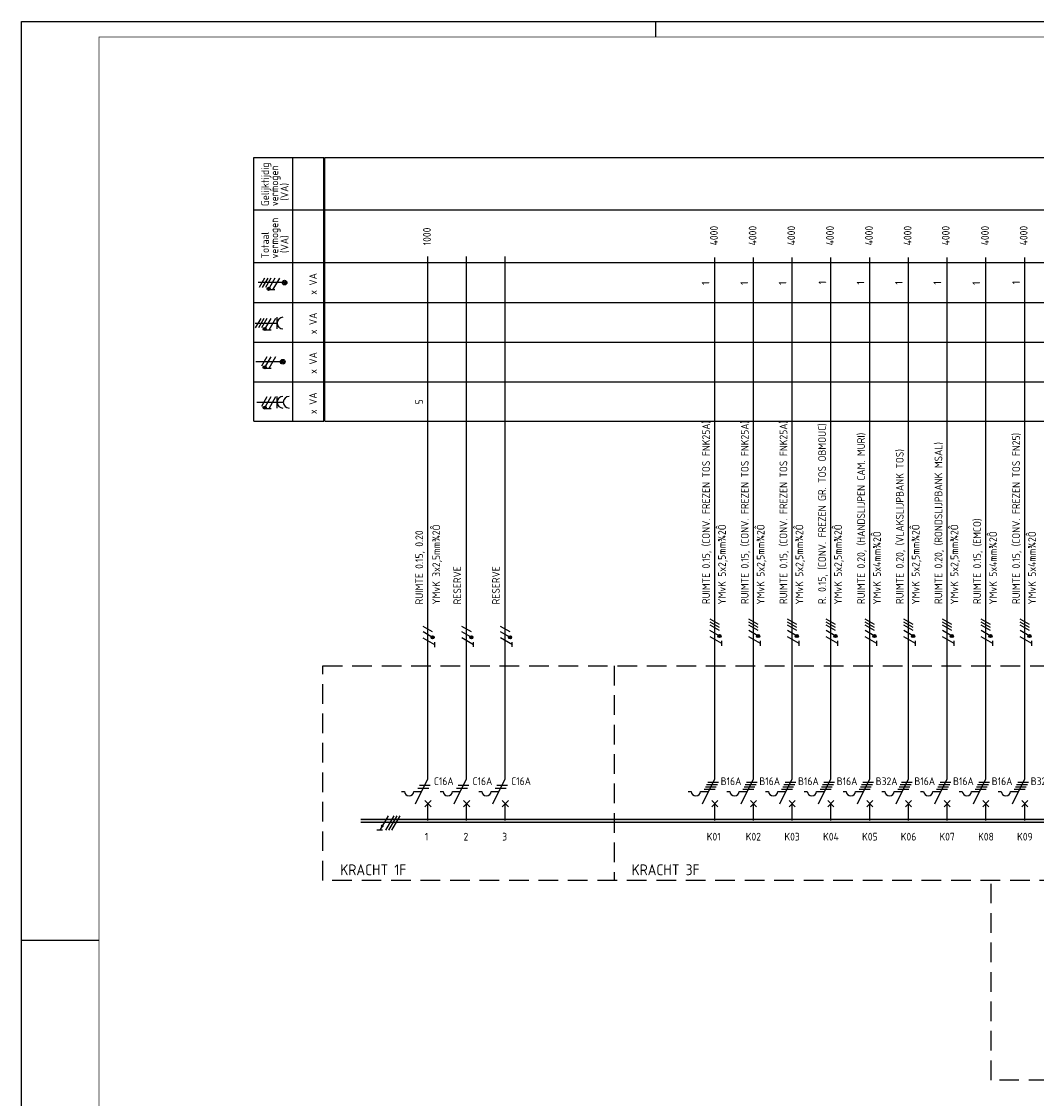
# Model space of a CAD drawing. Header units: millimetres. Extents: x 0 to 841, y 0 to 594.
# Tile 2 of 4: x 0 to 328, y 246 to 594. Entities that reach past the tile are written whole.
import ezdxf
from ezdxf.enums import TextEntityAlignment as Align

# ---------------------------------------------------------------- set-up
doc = ezdxf.new("R2010")
doc.units = ezdxf.units.MM
doc.linetypes.add('HIDDEN', pattern=[9.525, 6.35, -3.175])
doc.layers.get('0').update_dxf_attribs({"linetype": 'CONTINUOUS'})
for name, color, linetype in [('1', 7, 'CONTINUOUS'), ('40', 1, 'CONTINUOUS'), ('70', 1, 'CONTINUOUS'), ('71', 2, 'CONTINUOUS'), ('73', 4, 'CONTINUOUS'), ('EL$2B---_KADER', 4, 'CONTINUOUS'), ('LIJN018', 210, 'CONTINUOUS'), ('LIJN025', 10, 'CONTINUOUS'), ('LIJN035', 50, 'CONTINUOUS'), ('LIJN050', 90, 'CONTINUOUS'), ('TEKST25', 10, 'CONTINUOUS'), ('TEKST35', 50, 'CONTINUOUS'), ('TEKST50', 90, 'CONTINUOUS')]:
    doc.layers.add(name, color=color, linetype=linetype)
doc.styles.add('5_0', font='iso.shx')
doc.styles.add('ISO', font='ISO.SHX')
doc.styles.add('NEN', font='iso.shx')
doc.styles.add('ROMAND', font='romand')

# ---------------------------------------------------------------- blocks, each defined once
blk = doc.blocks.new('A1')
at = {"layer": 'LIJN025'}
for p, q in [((205, 589), (205, 594)), ((0, 297), (25, 297))]:
    blk.add_line(p, q, dxfattribs=at)
blk.add_lwpolyline([(0, 0), (0, 594), (841, 594), (841, 0)], close=True, dxfattribs=at)
at = {"layer": 'LIJN050', "const_width": 0.2}
blk.add_lwpolyline([(836, 5), (836, 589), (25, 589), (25, 5)], close=True, dxfattribs=at)
at = {"layer": 'TEKST25', "style": 'ROMAND', "width": 2.899115}
blk.add_attdef('STATUS', text='', height=2.5, dxfattribs=at).set_placement((795, 71.5), (834, 71.5), align=Align.FIT)
at = {"layer": 'TEKST25', "style": 'ISO'}
for tag, p in [('E', (796.25, 66)), ('NAAM-E', (807.75, 66)), ('DATUM-E', (826, 66)), ('D', (796.25, 61)), ('NAAM-D', (807.75, 61)), ('DATUM-D', (826, 61)), ('C', (796.25, 56)), ('NAAM-C', (807.75, 56)), ('DATUM-C', (826, 56)), ('B', (796.25, 51)), ('NAAM-B', (807.75, 51)), ('DATUM-B', (826, 51)), ('A', (796.25, 46)), ('NAAM-A', (807.75, 46)), ('DATUM-A', (826, 46))]:
    blk.add_attdef(tag, text='', height=2.5, dxfattribs=at).set_placement(p, align=Align.CENTER)
for tag, p in [('DATUM', (673.75, 36.25)), ('SCHAAL', (709, 36.25)), ('GETEKEND', (739.25, 36.25)), ('GECONTOL.', (774, 36.25)), ('FORMAAT', (804.25, 28.25))]:
    blk.add_attdef(tag, p, '', height=2.5, dxfattribs=at)
at = {"layer": 'TEKST35', "style": 'ISO'}
for tag, p in [('PROJECT', (675.5, 72.5)), ('PLAATS', (675.5, 63.5)), ('INSTALLATIE-REGEL1', (675.5, 52.5)), ('INSTALLATIE-REGEL2', (675.5, 43.5))]:
    blk.add_attdef(tag, p, '', height=4, dxfattribs=at)
blk.add_attdef('PROJ.NR.', text='', height=4, dxfattribs=at).set_placement((822, 23), align=Align.CENTER)
at = {"layer": 'TEKST50', "style": 'ISO'}
blk.add_attdef('FILE-NAAM', text='', height=5, dxfattribs=at).set_placement((814.5, 7.5), align=Align.CENTER)

msp = doc.modelspace()

# ---------------------------------------------------------------- linework, layer by layer
at = {"color": 10}
for p, q in [((118.47, 337.19), (115.77, 332.51)), ((120.35, 337.19), (117.64, 332.51)), ((121.29, 337.19), (118.58, 332.51)), ((121.29, 337.19), (118.58, 332.51)), ((122.22, 337.19), (119.52, 332.51)), ((116.7, 332.51), (114.83, 332.51))]:
    msp.add_line(p, q, dxfattribs=at)
msp.add_line((121.29, 337.19), (118.58, 332.51))
at = {"color": 10, "const_width": 0.469}
msp.add_lwpolyline([(116.78, 333.79, 1), (116.38, 334.03, 1)], format="xyb", close=True, dxfattribs=at)
at = {"layer": '1', "color": 1}
for p, q in [((78.57, 511.02), (76.82, 507.98)), ((79.57, 511.02), (77.82, 507.98)), ((80.57, 511.02), (78.82, 507.98)), ((81.82, 511.02), (80.1, 508.03)), ((83.32, 511.02), (81.14, 507.23)), ((77.3, 498.02), (75.55, 494.98)), ((78.3, 498.02), (76.55, 494.98)), ((79.3, 498.02), (77.55, 494.98)), ((80.55, 498.02), (78.83, 495.03)), ((82.05, 498.02), (79.87, 494.23)), ((79.3, 485.62), (77.55, 482.58)), ((80.55, 485.62), (78.83, 482.63)), ((82.05, 485.62), (79.87, 481.83)), ((79.3, 472.62), (77.55, 469.58)), ((80.55, 472.62), (78.83, 469.63)), ((82.05, 472.62), (79.87, 468.83)), ((225.56, 399.07), (222.53, 400.82)), ((238.06, 399.07), (235.03, 400.82)), ((250.56, 399.07), (247.53, 400.82)), ((263.06, 399.07), (260.03, 400.82)), ((275.66, 399.07), (272.63, 400.82)), ((288.16, 399.07), (285.13, 400.82)), ((300.66, 399.07), (297.63, 400.82)), ((313.16, 399.07), (310.13, 400.82)), ((325.76, 399.07), (322.73, 400.82)), ((132.87, 396.63), (129.83, 398.38)), ((145.37, 396.67), (142.33, 398.42)), ((157.87, 396.67), (154.83, 398.42)), ((225.48, 395.35), (222.5, 397.08)), ((225.56, 398.07), (222.53, 399.82)), ((225.56, 397.07), (222.53, 398.82)), ((237.98, 395.35), (235, 397.08)), ((238.06, 398.07), (235.03, 399.82)), ((238.06, 397.07), (235.03, 398.82)), ((250.48, 395.35), (247.5, 397.08)), ((250.56, 398.07), (247.53, 399.82)), ((250.56, 397.07), (247.53, 398.82)), ((262.98, 395.35), (260, 397.08)), ((263.06, 398.07), (260.03, 399.82)), ((263.06, 397.07), (260.03, 398.82)), ((275.58, 395.35), (272.6, 397.08)), ((275.66, 398.07), (272.63, 399.82)), ((275.66, 397.07), (272.63, 398.82)), ((288.08, 395.35), (285.1, 397.08)), ((288.16, 398.07), (285.13, 399.82)), ((288.16, 397.07), (285.13, 398.82)), ((300.58, 395.35), (297.6, 397.08)), ((300.66, 398.07), (297.63, 399.82)), ((300.66, 397.07), (297.63, 398.82)), ((313.08, 395.35), (310.1, 397.08)), ((313.16, 398.07), (310.13, 399.82)), ((313.16, 397.07), (310.13, 398.82)), ((325.68, 395.35), (322.7, 397.08)), ((325.76, 398.07), (322.73, 399.82)), ((325.76, 397.07), (322.73, 398.82)), ((132.79, 394.9), (129.8, 396.63)), ((133.62, 392.47), (129.83, 394.65)), ((145.29, 394.95), (142.3, 396.68)), ((146.12, 392.51), (142.33, 394.7)), ((157.79, 394.95), (154.8, 396.68)), ((158.62, 392.51), (154.83, 394.7)), ((226.31, 392.91), (222.52, 395.1)), ((238.81, 392.91), (235.02, 395.1)), ((251.31, 392.91), (247.52, 395.1)), ((263.81, 392.91), (260.02, 395.1)), ((276.41, 392.91), (272.62, 395.1)), ((288.91, 392.91), (285.12, 395.1)), ((301.41, 392.91), (297.62, 395.1)), ((313.91, 392.91), (310.12, 395.1)), ((326.51, 392.91), (322.72, 395.1))]:
    msp.add_line(p, q, dxfattribs=at)
at = {"layer": '1', "color": 2}
for p, q in [((127.33, 341.11), (131.35, 349.15)), ((139.83, 341.11), (143.85, 349.15)), ((152.33, 341.11), (156.35, 349.15)), ((220.03, 341.11), (224.05, 349.15)), ((232.53, 341.11), (236.55, 349.15)), ((245.03, 341.11), (249.05, 349.15)), ((257.53, 341.11), (261.55, 349.15)), ((270.13, 341.11), (274.15, 349.15)), ((282.63, 341.11), (286.65, 349.15)), ((295.13, 341.11), (299.15, 349.15)), ((307.63, 341.11), (311.65, 349.15)), ((320.23, 341.11), (324.25, 349.15)), ((122.75, 345.11), (123.75, 345.11)), ((126.75, 345.11), (129.33, 345.11)), ((135.25, 345.11), (136.25, 345.11)), ((139.25, 345.11), (141.83, 345.11)), ((147.75, 345.11), (148.75, 345.11)), ((151.75, 345.11), (154.33, 345.11)), ((215.45, 345.11), (216.45, 345.11)), ((219.45, 345.11), (222.03, 345.11)), ((227.95, 345.11), (228.95, 345.11)), ((231.95, 345.11), (234.53, 345.11)), ((240.45, 345.11), (241.45, 345.11)), ((244.45, 345.11), (247.03, 345.11)), ((252.95, 345.11), (253.95, 345.11)), ((256.95, 345.11), (259.53, 345.11)), ((265.55, 345.11), (266.55, 345.11)), ((269.55, 345.11), (272.13, 345.11)), ((278.05, 345.11), (279.05, 345.11)), ((282.05, 345.11), (284.63, 345.11)), ((290.55, 345.11), (291.55, 345.11)), ((294.55, 345.11), (297.13, 345.11)), ((303.05, 345.11), (304.05, 345.11)), ((307.05, 345.11), (309.63, 345.11)), ((315.65, 345.11), (316.65, 345.11)), ((319.65, 345.11), (322.23, 345.11))]:
    msp.add_line(p, q, dxfattribs=at)
at = {"layer": '1', "color": 1}
for centre in [(79.85, 507.59), (78.58, 494.59), (78.58, 482.19), (78.58, 469.19), (132.87, 394.88), (145.37, 394.92), (157.87, 394.92), (225.56, 395.32), (238.06, 395.32), (250.56, 395.32), (263.06, 395.32), (275.66, 395.32), (288.16, 395.32), (300.66, 395.32), (313.16, 395.32), (325.76, 395.32)]:
    msp.add_circle(centre, 0.5, dxfattribs=at)
at = {"layer": '1', "color": 2}
for centre in [(125.25, 345.11), (137.75, 345.11), (150.25, 345.11), (217.95, 345.11), (230.45, 345.11), (242.95, 345.11), (255.45, 345.11), (268.05, 345.11), (280.55, 345.11), (293.05, 345.11), (305.55, 345.11), (318.15, 345.11)]:
    msp.add_arc(centre, 1.5, 180, 0, dxfattribs=at)
at = {"layer": '70'}
for p, q in [((81.91, 507.23), (80.36, 507.23)), ((80.64, 494.23), (79.09, 494.23)), ((80.64, 481.83), (79.09, 481.83)), ((80.64, 468.83), (79.09, 468.83)), ((226.3, 392.2), (226.3, 393.75)), ((238.8, 392.2), (238.8, 393.75)), ((251.3, 392.2), (251.3, 393.75)), ((263.8, 392.2), (263.8, 393.75)), ((276.4, 392.2), (276.4, 393.75)), ((288.9, 392.2), (288.9, 393.75)), ((301.4, 392.2), (301.4, 393.75)), ((313.9, 392.2), (313.9, 393.75)), ((326.5, 392.2), (326.5, 393.75)), ((133.61, 391.75), (133.61, 393.31)), ((146.11, 391.8), (146.11, 393.35)), ((158.61, 391.8), (158.61, 393.35)), ((128.08, 346.11), (131.58, 346.11)), ((128.58, 347.11), (132.08, 347.11)), ((140.58, 346.11), (144.08, 346.11)), ((141.08, 347.11), (144.58, 347.11)), ((153.08, 346.11), (156.58, 346.11)), ((153.58, 347.11), (157.08, 347.11)), ((220.65, 345.86), (224.15, 345.86)), ((221.03, 346.61), (224.53, 346.61)), ((221.4, 347.36), (224.9, 347.36)), ((221.78, 348.11), (225.28, 348.11)), ((233.15, 345.86), (236.65, 345.86)), ((233.53, 346.61), (237.03, 346.61)), ((233.9, 347.36), (237.4, 347.36)), ((234.28, 348.11), (237.78, 348.11)), ((245.65, 345.86), (249.15, 345.86)), ((246.03, 346.61), (249.53, 346.61)), ((246.4, 347.36), (249.9, 347.36)), ((246.78, 348.11), (250.28, 348.11)), ((258.15, 345.86), (261.65, 345.86)), ((258.53, 346.61), (262.03, 346.61)), ((258.9, 347.36), (262.4, 347.36)), ((259.28, 348.11), (262.78, 348.11)), ((270.75, 345.86), (274.25, 345.86)), ((271.13, 346.61), (274.63, 346.61)), ((271.5, 347.36), (275, 347.36)), ((271.88, 348.11), (275.38, 348.11)), ((283.25, 345.86), (286.75, 345.86)), ((283.63, 346.61), (287.13, 346.61)), ((284, 347.36), (287.5, 347.36)), ((284.38, 348.11), (287.88, 348.11)), ((295.75, 345.86), (299.25, 345.86)), ((296.13, 346.61), (299.63, 346.61)), ((296.5, 347.36), (300, 347.36)), ((296.88, 348.11), (300.38, 348.11)), ((308.25, 345.86), (311.75, 345.86)), ((308.63, 346.61), (312.13, 346.61)), ((309, 347.36), (312.5, 347.36)), ((309.38, 348.11), (312.88, 348.11)), ((320.85, 345.86), (324.35, 345.86)), ((321.23, 346.61), (324.73, 346.61)), ((321.6, 347.36), (325.1, 347.36)), ((321.98, 348.11), (325.48, 348.11))]:
    msp.add_line(p, q, dxfattribs=at)
at = {"layer": '70', "const_width": 0.5}
for points in [[(79.6, 507.59, 1), (80.1, 507.59, 1)], [(78.33, 494.59, 1), (78.83, 494.59, 1)], [(78.33, 482.19, 1), (78.83, 482.19, 1)], [(78.33, 469.19, 1), (78.83, 469.19, 1)], [(132.87, 395.13, 1), (132.87, 394.63, 1)], [(145.37, 395.17, 1), (145.37, 394.67, 1)], [(157.87, 395.17, 1), (157.87, 394.67, 1)], [(225.56, 395.57, 1), (225.56, 395.07, 1)], [(238.06, 395.57, 1), (238.06, 395.07, 1)], [(250.56, 395.57, 1), (250.56, 395.07, 1)], [(263.06, 395.57, 1), (263.06, 395.07, 1)], [(275.66, 395.57, 1), (275.66, 395.07, 1)], [(288.16, 395.57, 1), (288.16, 395.07, 1)], [(300.66, 395.57, 1), (300.66, 395.07, 1)], [(313.16, 395.57, 1), (313.16, 395.07, 1)], [(325.76, 395.57, 1), (325.76, 395.07, 1)]]:
    msp.add_lwpolyline(points, format="xyb", close=True, dxfattribs=at)
at = {"layer": '71'}
for p, q in [((82.6, 494.61), (82.6, 498.37)), ((75.51, 496.49), (82.6, 496.49)), ((76, 470.91), (84.6, 470.91)), ((82.6, 469.03), (82.6, 472.79)), ((130.35, 340.11), (132.35, 342.11)), ((132.35, 340.11), (130.35, 342.11)), ((142.85, 340.11), (144.85, 342.11)), ((144.85, 340.11), (142.85, 342.11)), ((155.35, 340.11), (157.35, 342.11)), ((157.35, 340.11), (155.35, 342.11)), ((225.05, 340.11), (223.05, 342.11)), ((223.05, 340.11), (225.05, 342.11)), ((235.55, 340.11), (237.55, 342.11)), ((237.55, 340.11), (235.55, 342.11)), ((248.05, 340.11), (250.05, 342.11)), ((250.05, 340.11), (248.05, 342.11)), ((260.55, 340.11), (262.55, 342.11)), ((262.55, 340.11), (260.55, 342.11)), ((273.15, 340.11), (275.15, 342.11)), ((275.15, 340.11), (273.15, 342.11)), ((285.65, 340.11), (287.65, 342.11)), ((287.65, 340.11), (285.65, 342.11)), ((298.15, 340.11), (300.15, 342.11)), ((300.15, 340.11), (298.15, 342.11)), ((310.65, 340.11), (312.65, 342.11)), ((312.65, 340.11), (310.65, 342.11)), ((325.25, 340.11), (323.25, 342.11)), ((323.25, 340.11), (325.25, 342.11))]:
    msp.add_line(p, q, dxfattribs=at)
for centre, radius in [((85, 509.58), 0.75), ((85, 509.58), 0.5), ((85, 509.58), 0.25), ((84.43, 484), 0.75), ((84.43, 484), 0.5), ((84.43, 484), 0.25)]:
    msp.add_circle(centre, radius, dxfattribs=at)
for centre in [(84.48, 496.49), (84.48, 470.91), (86.48, 470.91)]:
    msp.add_arc(centre, 1.88, 90, 270, dxfattribs=at)
at = {"layer": '73'}
for p, q in [((109.62, 336.13), (673.09, 336.13)), ((109.62, 335.13), (673.09, 335.13))]:
    msp.add_line(p, q, dxfattribs=at)
msp.add_solid([(673.09, 335.13), (673.09, 336.13), (109.62, 335.13), (109.62, 336.13)], dxfattribs=at)
at = {"layer": 'LIJN018', "color": 9, "linetype": 'Continuous'}
for p, q in [((98.01, 550.08), (677.52, 550.08)), ((98.01, 464.83), (98.01, 550.08)), ((98.01, 533.08), (677.52, 533.08)), ((98.01, 516.11), (677.52, 516.11)), ((98.01, 503.11), (677.52, 503.11)), ((98.01, 490.33), (677.52, 490.33)), ((98.01, 477.53), (677.52, 477.53)), ((98.01, 464.83), (677.52, 464.83))]:
    msp.add_line(p, q, dxfattribs=at)
at = {"layer": 'LIJN025', "linetype": 'Continuous'}
for p, q in [((75.03, 464.83), (75.03, 550.08)), ((75.03, 550.08), (97.71, 550.08)), ((87.71, 464.83), (87.71, 550.08)), ((97.71, 464.83), (97.71, 550.08)), ((75.03, 533.08), (97.71, 533.08)), ((75.03, 516.11), (97.71, 516.11)), ((75.03, 503.11), (97.71, 503.11)), ((75.03, 490.34), (97.71, 490.34)), ((75.03, 477.53), (97.71, 477.53)), ((75.03, 464.83), (97.71, 464.83))]:
    msp.add_line(p, q, dxfattribs=at)
at = {"layer": 'LIJN025', "linetype": 'HIDDEN'}
for p, q in [((97.35, 385.7), (697.3, 385.7)), ((97.35, 316.3), (97.35, 385.7)), ((191.5, 385.7), (191.5, 316.3)), ((697.3, 316.3), (97.35, 316.3)), ((313.35, 251.75), (313.35, 316.3)), ((369.99, 251.75), (313.35, 251.75))]:
    msp.add_line(p, q, dxfattribs=at)
at = {"layer": 'LIJN035'}
for p, q in [((131.35, 349.15), (131.35, 518.05)), ((143.85, 349.15), (143.85, 518.05)), ((156.35, 349.15), (156.35, 518.05)), ((224.05, 349.15), (224.05, 517.75)), ((236.55, 349.15), (236.55, 517.75)), ((249.05, 349.15), (249.05, 517.75)), ((261.55, 349.15), (261.55, 517.75)), ((274.15, 349.15), (274.15, 517.75)), ((286.65, 349.15), (286.65, 517.75)), ((299.15, 349.15), (299.15, 517.75)), ((311.65, 349.15), (311.65, 517.75)), ((324.25, 349.15), (324.25, 517.75)), ((84.5, 509.58), (76.43, 509.58)), ((83.93, 484), (75.73, 484)), ((131.35, 335.7), (131.35, 341.2)), ((143.85, 335.7), (143.85, 341.2)), ((156.35, 335.7), (156.35, 341.2)), ((224.05, 335.7), (224.05, 341.2)), ((236.55, 335.7), (236.55, 341.2)), ((249.05, 335.7), (249.05, 341.2)), ((261.55, 335.7), (261.55, 341.2)), ((274.15, 335.7), (274.15, 341.2)), ((286.65, 335.7), (286.65, 341.2)), ((299.15, 335.7), (299.15, 341.2)), ((311.65, 335.7), (311.65, 341.2)), ((324.25, 335.7), (324.25, 341.2))]:
    msp.add_line(p, q, dxfattribs=at)

# ---------------------------------------------------------------- block references
at = {"layer": 'EL$2B---_KADER'}
msp.add_blockref('A1', (0, 0), dxfattribs=at)

# ---------------------------------------------------------------- texts
at = {"layer": '40', "linetype": 'Continuous', "style": 'NEN'}
for s, p in [('Gelijktijdig', (79.96, 534.33)), ('vermogen', (82.96, 534.33)), ('(VA)', (86.21, 536.08)), ('vermogen', (82.96, 517.41)), ('Totaal', (79.96, 517.41)), ('(VA)', (86.21, 519.16)), ('x VA', (95.46, 505.67)), ('x VA', (95.46, 492.89)), ('x VA', (95.46, 480.11)), ('x VA', (95.46, 467.09))]:
    msp.add_text(s, height=2.5, rotation=90, dxfattribs=at).set_placement(p)
at = {"layer": '40', "style": 'NEN'}
for s, p in [('1000', (132.28, 521.64)), ('4000', (225.03, 521.64)), ('4000', (237.53, 521.64)), ('4000', (250.03, 521.64)), ('4000', (262.53, 521.64)), ('4000', (275.13, 521.64)), ('4000', (287.63, 521.64)), ('4000', (299.93, 521.64)), ('4000', (312.63, 521.64)), ('4000', (325.13, 521.64)), ('1', (222.33, 508.84)), ('1', (234.83, 508.84)), ('1', (247.23, 508.84)), ('1', (260.08, 509.04)), ('1', (272.43, 508.94)), ('1', (284.83, 508.94)), ('1', (297.23, 508.94)), ('1', (309.83, 508.84)), ('1', (322.68, 509.04)), ('5', (129.78, 470.24)), ('RUIMTE 0.15, (CONV. FREZEN TOS FNK25A)', (222.48, 405.64)), ('RUIMTE 0.15, (CONV. FREZEN TOS FNK25A)', (234.98, 405.64)), ('RUIMTE 0.15, (CONV. FREZEN TOS FNK25A)', (247.48, 405.64)), ('R. 0.15, (CONV. FREZEN GR. TOS OBMOUC)', (259.98, 405.64)), ('RUIMTE 0.20, (HANDSLIJPEN CAM. MURI)', (272.58, 405.64)), ('RUIMTE 0.15, (CONV. FREZEN TOS FN25)', (322.68, 405.64)), ('RUIMTE 0.20, (RONDSLIJPBANK MSAL)', (297.58, 405.64)), ('RUIMTE 0.20, (VLAKSLIJPBANK TOS)', (285.08, 405.64)), (' YMvK 3x2,5mm¾2Ô', (135.28, 404.04)), (' YMvK 5x2,5mm¾2Ô', (227.63, 404.04)), (' YMvK 5x2,5mm¾2Ô', (240.13, 404.04)), (' YMvK 5x2,5mm¾2Ô', (252.63, 404.04)), (' YMvK 5x2,5mm¾2Ô', (265.13, 404.04)), (' YMvK 5x2,5mm¾2Ô', (290.23, 404.04)), (' YMvK 5x2,5mm¾2Ô', (302.73, 404.04)), ('RUIMTE 0.15, (EMCO)', (310.08, 405.64)), ('RUIMTE 0.15, 0.20', (129.78, 405.54)), (' YMvK 5x4mm¾2Ô', (277.73, 404.04)), (' YMvK 5x4mm¾2Ô', (315.23, 404.04)), (' YMvK 5x4mm¾2Ô', (327.83, 404.04)), ('RESERVE', (142.08, 405.54)), ('RESERVE', (154.58, 405.54))]:
    msp.add_text(s, height=2.5, rotation=90, dxfattribs=at).set_placement(p)
for s, p in [('C16A', (133.26, 347.12)), ('C16A', (145.76, 347.12)), ('C16A', (158.26, 347.12)), ('B16A', (225.96, 347.12)), ('B16A', (238.46, 347.12)), ('B16A', (250.96, 347.12)), ('B16A', (263.46, 347.12)), ('B32A', (276.06, 347.12)), ('B16A', (288.56, 347.12)), ('B16A', (301.06, 347.12)), ('B16A', (313.56, 347.12)), ('B32A', (326.16, 347.12))]:
    msp.add_text(s, height=2.5, dxfattribs=at).set_placement(p)
at = {"layer": 'TEKST25', "style": '5_0'}
for s, p in [('1', (130.35, 329.2)), ('2', (142.85, 329.2)), ('3', (155.35, 329.2)), ('K01', (221.45, 329.2)), ('K02', (234.05, 329.2)), ('K03', (246.55, 329.2)), ('K04', (259.05, 329.2)), ('K05', (271.65, 329.2)), ('K06', (284.15, 329.2)), ('K07', (296.65, 329.2)), ('K08', (309.15, 329.2)), ('K09', (321.75, 329.2))]:
    msp.add_text(s, height=2.5, dxfattribs=at).set_placement(p)
at = {"layer": 'TEKST35', "linetype": 'HIDDEN', "style": 'ISO'}
for s, p in [('KRACHT 1F', (103.02, 317.99)), ('KRACHT 3F', (197.17, 317.99))]:
    msp.add_text(s, height=3.5, dxfattribs=at).set_placement(p)

doc.saveas('drawing.dxf')
